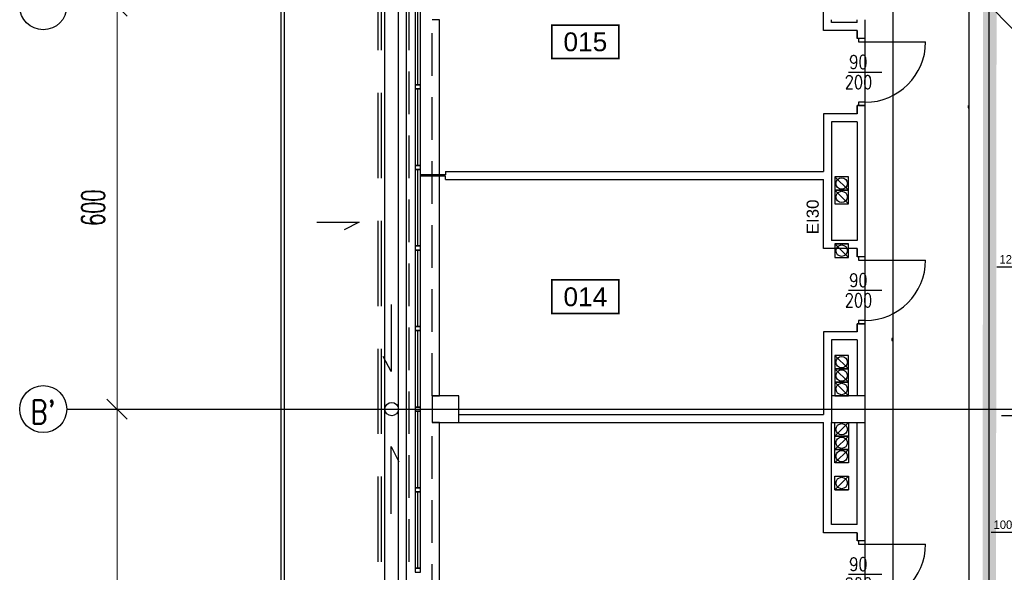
# Model space of a CAD drawing. Header units: centimetres. Extents: x -228435 to 46820, y -89367 to 152985.
# Tile 10 of 252: x -77480 to -62818, y 20570 to 28800. Entities that reach past the tile are written whole.
import ezdxf
from ezdxf.enums import TextEntityAlignment as Align

# ---------------------------------------------------------------- set-up
doc = ezdxf.new("R2010")
doc.units = ezdxf.units.CM
doc.header["$LTSCALE"] = 50
doc.header["$PDMODE"] = 35
doc.header["$PDSIZE"] = 0.1
for name, pattern in [('Kondygnacja  -0_5$0$DIVIDE', [31.75, 12.7, -6.35, 0, -6.35, 0, -6.35]), ('Kondygnacja  -0_5$0$HIDDEN', [9.525, 6.35, -3.175]), ('Osie rzutów$0$DASHDOT2', [12.7, 6.35, -3.175, 0, -3.175])]:
    doc.linetypes.add(name, pattern=pattern)
doc.layers.get('0').update_dxf_attribs({"color": 8})
doc.layers.get('DEFPOINTS').update_dxf_attribs({"color": 8})
for name, color, linetype in [('bgde-tekst', 7, 'Continuous'), ('bgde_wymiary tłumik VAV', 7, 'Continuous'), ('Kondygnacja  -0_5$0$ARCH_ETAPOWANIE', 8, 'Kondygnacja  -0_5$0$DIVIDE'), ('Kondygnacja  -0_5$0$ARCH_INFO_ETYK_DRZWI_IST', 8, 'Continuous'), ('Kondygnacja  -0_5$0$ARCH_INFO_ODPORNOŚĆ OGNIOWA', 8, 'Continuous'), ('Kondygnacja  -0_5$0$ARCH_MUROWANE_IST', 8, 'Continuous'), ('Kondygnacja  -0_5$0$ARCH_NIEWIDOK_IST', 8, 'Kondygnacja  -0_5$0$HIDDEN'), ('Kondygnacja  -0_5$0$ARCH_OTWORY_WENTYLACJA_IST', 8, 'Continuous'), ('Kondygnacja  -0_5$0$ARCH_WIDOK_IST', 8, 'Continuous'), ('Kondygnacja  -0_5$0$ARCH_ŚLUSARKA_DRZWI_IST', 8, 'Continuous'), ('Kondygnacja  -0_5$0$ARCH_ŚLUSARKA_OKNA_IST', 8, 'Continuous'), ('Kondygnacja  -0_5$0$ARCH_ŻELBET_IST', 8, 'Continuous'), ('Osie rzutów$0$ARCH_INFO_OSIE_IST', 8, 'Osie rzutów$0$DASHDOT2'), ('Osie rzutów$0$ARCH_INFO_OSIE_OPISY_IST', 8, 'Continuous'), ('Pomieszczenia -05$0$ARCH_INFO_AREA_ETYKIETY_200', 8, 'Continuous')]:
    doc.layers.add(name, color=color, linetype=linetype)
doc.layers.add('Kondygnacja  -0_5$0$ARCH_INFO_WYMIARY', color=8, linetype='Continuous', lineweight=9)
doc.layers.add('Osie rzutów$0$ARCH_INFO_WYMIARY', color=8, linetype='Continuous', lineweight=9)
doc.styles.add('Kondygnacja  -0_5$0$Arial', font='ARIAL.TTF')
doc.styles.add('Kondygnacja  -0_5$0$Romans', font='Romans.shx', dxfattribs={"width": 0.7})
doc.styles.add('Kondygnacja  -0_5$0$ROMANS-50-CM', font='romans.shx', dxfattribs={"width": 0.8, "height": 10})
doc.styles.add('Osie rzutów$0$ROMANS-250-CM', font='romans.shx', dxfattribs={"width": 0.8, "height": 50})
doc.styles.add('Osie rzutów$0$wymiary_cuprum', font='Romans.shx', dxfattribs={"width": 0.6})
doc.styles.add('Pomieszczenia -05$0$Arial', font='ARIAL.TTF')
doc.dimstyles.new('Kondygnacja  -0_5$0$Wymiary 1-100', dxfattribs={"dimtxt": 12, "dimasz": 10, "dimexe": 5, "dimexo": 0, "dimgap": 4, "dimtad": 1, "dimrnd": 0.5, "dimzin": 12, "dimdsep": 46, "dimtxsty": 'Kondygnacja  -0_5$0$Romans', "dimblk": 'Kondygnacja  -0_5$0$_Oblique', "dimcen": 10, "dimdle": 10, "dimclrt": 55, "dimazin": 0, "dimtfac": 1, "dimtmove": 1, "dimatfit": 3, "dimfxl": 0, "dimtolj": 1, "dimtzin": 0, "dimarcsym": 0})
doc.dimstyles.new('Osie rzutów$0$ARCH_ CT', dxfattribs={"dimtxt": 20, "dimasz": 20, "dimexe": 12, "dimexo": 20, "dimgap": 5, "dimtad": 1, "dimdec": 1, "dimrnd": 0.5, "dimzin": 9, "dimdsep": 46, "dimtxsty": 'Osie rzutów$0$wymiary_cuprum', "dimblk": 'Osie rzutów$0$_Oblique', "dimcen": 8, "dimdle": 12, "dimclrd": 256, "dimclre": 256, "dimclrt": 55, "dimadec": 1, "dimazin": 0, "dimtfac": 1, "dimtdec": 1, "dimtmove": 1, "dimatfit": 2, "dimldrblk": 'Osie rzutów$0$_Dot', "dimfxl": 0, "dimtolj": 1, "dimtzin": 0, "dimlwd": -1, "dimlwe": -1, "dimarcsym": 0})

# ---------------------------------------------------------------- blocks, each defined once
blk = doc.blocks.new('Osie rzutów$0$_Oblique')
at = {"color": 0, "linetype": 'ByBlock', "lineweight": -2}
blk.add_line((-0.5, -0.5), (0.5, 0.5), dxfattribs=at)
blk = doc.blocks.new('*D322')
at = {"layer": 'DEFPOINTS', "color": 0}
for p in [(4545, 7400), (4511, 6800), (4545, 6800)]:
    blk.add_point(p, dxfattribs=at)
at = {"layer": 'Osie rzutów$0$ARCH_INFO_WYMIARY'}
for p, q in [((4511, 7408), (4511, 6792)), ((4530, 7400), (4503, 7400)), ((4530, 6800), (4503, 6800))]:
    blk.add_line(p, q, dxfattribs=at)
at = {"layer": 'Osie rzutów$0$ARCH_INFO_WYMIARY', "xscale": 30, "yscale": 30, "zscale": 30}
for p, rotation in [((4511, 7400), 90), ((4511, 6800), 270)]:
    blk.add_blockref('Osie rzutów$0$_Oblique', p, dxfattribs=dict(at, rotation=rotation))
at = {"layer": 'Osie rzutów$0$ARCH_INFO_WYMIARY', "color": 55, "insert": (4475.5, 7100), "char_height": 35, "attachment_point": 5, "rotation": 90, "style": 'Osie rzutów$0$wymiary_cuprum'}
blk.add_mtext('\\A1;600', dxfattribs=at)
blk = doc.blocks.new('Osie rzutów$0$_Dot')
at = {"color": 0, "linetype": 'ByBlock', "lineweight": -2}
blk.add_line((-0.5, 0), (-1, 0), dxfattribs=at)
at = {"color": 0, "linetype": 'ByBlock', "const_width": 0.5}
blk.add_lwpolyline([(-0.25, 0, 1), (0.25, 0, 1)], format="xyb", close=True, dxfattribs=at)
blk = doc.blocks.new('*D323')
at = {"layer": 'DEFPOINTS', "color": 0}
for p in [(4545, 6800), (4511, 6200), (4545, 6200)]:
    blk.add_point(p, dxfattribs=at)
at = {"layer": 'Osie rzutów$0$ARCH_INFO_WYMIARY'}
for p, q in [((4511, 6808), (4511, 6192)), ((4530, 6800), (4503, 6800)), ((4530, 6200), (4503, 6200))]:
    blk.add_line(p, q, dxfattribs=at)
at = {"layer": 'Osie rzutów$0$ARCH_INFO_WYMIARY', "xscale": 30, "yscale": 30, "zscale": 30}
for p, rotation in [((4511, 6800), 90), ((4511, 6200), 270)]:
    blk.add_blockref('Osie rzutów$0$_Oblique', p, dxfattribs=dict(at, rotation=rotation))
at = {"layer": 'Osie rzutów$0$ARCH_INFO_WYMIARY', "color": 55, "insert": (4475.5, 6500), "char_height": 35, "attachment_point": 5, "rotation": 90, "style": 'Osie rzutów$0$wymiary_cuprum'}
blk.add_mtext('\\A1;600', dxfattribs=at)
blk = doc.blocks.new('Kondygnacja  -0_5$0$_Oblique')
at = {"color": 0, "linetype": 'ByBlock', "lineweight": -2}
blk.add_line((-0.5, -0.5), (0.5, 0.5), dxfattribs=at)
blk = doc.blocks.new('*D97')
at = {"layer": 'DEFPOINTS', "color": 0}
for p in [(-64890, 30300), (-64890, 17770), (-64476, 17770)]:
    blk.add_point(p, dxfattribs=at)
at = {"layer": 'Kondygnacja  -0_5$0$ARCH_INFO_WYMIARY', "color": 0, "lineweight": -2}
for p, q in [((-64484, 30300), (-64471, 30300)), ((-64476, 30310), (-64476, 17760)), ((-64484, 17770), (-64471, 17770))]:
    blk.add_line(p, q, dxfattribs=at)
at = {"layer": 'Kondygnacja  -0_5$0$ARCH_INFO_WYMIARY', "color": 0, "lineweight": -2, "xscale": 10, "yscale": 10, "zscale": 10}
for p, rotation in [((-64476, 30300), 90), ((-64476, 17770), 270)]:
    blk.add_blockref('Kondygnacja  -0_5$0$_Oblique', p, dxfattribs=dict(at, rotation=rotation))
at = {"layer": 'Kondygnacja  -0_5$0$ARCH_INFO_WYMIARY', "color": 55, "insert": (-64486, 24035), "char_height": 12, "attachment_point": 5, "rotation": 90, "style": 'Kondygnacja  -0_5$0$Romans'}
blk.add_mtext('\\A1;12530', dxfattribs=at)
blk = doc.blocks.new('*D111')
at = {"layer": 'DEFPOINTS', "color": 0}
for p in [(-63339, 38800), (-63050, 38800), (-63050, 19095)]:
    blk.add_point(p, dxfattribs=at)
at = {"layer": 'Kondygnacja  -0_5$0$ARCH_INFO_WYMIARY', "color": 0, "lineweight": -2}
for p, q in [((-63331, 38800), (-63344, 38800)), ((-63339, 19085), (-63339, 38810)), ((-63331, 19095), (-63344, 19095))]:
    blk.add_line(p, q, dxfattribs=at)
at = {"layer": 'Kondygnacja  -0_5$0$ARCH_INFO_WYMIARY', "color": 0, "lineweight": -2, "xscale": 10, "yscale": 10, "zscale": 10}
for p, rotation in [((-63339, 38800), 90), ((-63339, 19095), 270)]:
    blk.add_blockref('Kondygnacja  -0_5$0$_Oblique', p, dxfattribs=dict(at, rotation=rotation))
at = {"layer": 'Kondygnacja  -0_5$0$ARCH_INFO_WYMIARY', "color": 55, "insert": (-63349, 27500), "char_height": 12, "attachment_point": 5, "rotation": 90, "style": 'Kondygnacja  -0_5$0$Romans'}
blk.add_mtext('\\A1;19705', dxfattribs=at)
blk = doc.blocks.new('Kondygnacja  -0_5$0$DRZWI90')
blk.add_line((-45, 0), (-45, 90))
at = {"lineweight": -3}
for p, q in [((0, -25), (0, 25)), ((45, 0), (-45, 0))]:
    blk.add_line(p, q, dxfattribs=at)
for points in [[(-50, -10), (-45, -10), (-45, 0), (-50, 0)], [(45, -10), (50, -10), (50, 0), (45, 0)]]:
    blk.add_lwpolyline(points, close=True, dxfattribs=at)
blk.add_arc((-45, 0), 90, 0, 90, dxfattribs=at)
blk = doc.blocks.new('Pomieszczenia -05$0$etykieta_numer')
at = {"color": 0, "linetype": 'ByBlock', "const_width": 2.44}
blk.add_lwpolyline([(-50, -50), (-50, 0), (50, 0), (50, -50)], close=True, dxfattribs=at)
at = {"color": 0, "linetype": 'ByBlock', "style": 'Pomieszczenia -05$0$Arial'}
blk.add_attdef('AECAREA:NUMBER', text='', height=28, dxfattribs=at).set_placement((0, -25), align=Align.MIDDLE)
blk = doc.blocks.new('*a581')
at = {"layer": 'bgde-tekst'}
blk.add_line((0, 0), (846, 0), dxfattribs=at)
blk = doc.blocks.new('*a582')
at = {"layer": 'bgde-tekst'}
blk.add_line((0, 0), (846, 0), dxfattribs=at)
blk = doc.blocks.new('*a586')
at = {"layer": 'bgde-tekst'}
blk.add_line((0, 0), (943, 0), dxfattribs=at)
blk = doc.blocks.new('A$C093B0ABC')
at = {"layer": 'bgde-tekst', "elevation": 348}
blk.add_lwpolyline([(814.8, 2396.6), (904.4, 2304.6), (904.4, 2304.6)], dxfattribs=at)
at = {"layer": 'bgde-tekst', "xscale": 0.09999999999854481, "yscale": 0.1000000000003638, "zscale": 0.1000000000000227}
for name, p in [('*a586', (821.2, 2011.9, 348)), ('*a582', (827.8, 1790.5, 348)), ('*a581', (812.7, 1616.7, 348))]:
    blk.add_blockref(name, p, dxfattribs=at)
at = {"layer": 'bgde-tekst'}
for s, p in [('1200X2600', (910.5, 2016.9, 348)), ('1000X900', (892.4, 1621.7, 348))]:
    blk.add_text(s, height=12.5, dxfattribs=at).set_placement(p, align=Align.RIGHT)
blk = doc.blocks.new('Osie rzutów')
at = {"layer": 'Osie rzutów$0$ARCH_INFO_OSIE_IST', "ltscale": 10}
for p, q in [((4930, 12510), (4930, 4623.26)), ((5000, 12510), (5000, 4512.32)), ((5600, 12510), (5600, 4512.32)), ((4436.04, 6800), (15156.54, 6800))]:
    blk.add_line(p, q, dxfattribs=at)
at = {"layer": 'Osie rzutów$0$ARCH_INFO_OSIE_OPISY_IST'}
for centre in [(4401.04, 7400), (4401.04, 6800)]:
    blk.add_circle(centre, 35, dxfattribs=at)
at = {"layer": 'Osie rzutów$0$ARCH_INFO_OSIE_OPISY_IST', "style": 'Osie rzutów$0$ROMANS-250-CM', "width": 0.8}
blk.add_text("B'", height=35, dxfattribs=at).set_placement((4382.33, 6778.26))
at = {"layer": 'Osie rzutów$0$ARCH_INFO_WYMIARY'}
for base, p1, p2, picture, middle in [((4511.04, 6800), (4544.98, 7400), (4544.98, 6800), '*D322', (4475.54, 7100)), ((4511.04, 6200), (4544.98, 6800), (4544.98, 6200), '*D323', (4475.54, 6500))]:
    dim = blk.add_linear_dim(base=base, p1=p1, p2=p2, angle=270, dimstyle='Osie rzutów$0$ARCH_ CT', override={"dimtxt": 35, "dimasz": 30, "dimexe": 8, "dimexo": 15, "dimgap": 18, "dimdle": 8}, dxfattribs=at)
    dim.commit()
    dim.dimension.update_dxf_attribs({"geometry": picture, "text_midpoint": middle})

msp = doc.modelspace()

# ---------------------------------------------------------------- linework, layer by layer
at = {"layer": 'Kondygnacja  -0_5$0$ARCH_ETAPOWANIE', "ltscale": 10, "const_width": 200, "elevation": 3000}
msp.add_lwpolyline([(-71680, -5690), (-71680, 9430), (-65010, 9430), (-65010, 10860), (-63050, 10860), (-62990, 77200), (-59020, 77200), (-59020, 89588.736), (-59420, 89588.736), (-59420.034, 102625.822), (-71890, 102620.19), (-71890, 102620.19), (-32748.04, 102637.868)], dxfattribs=at)
at = {"layer": 'Kondygnacja  -0_5$0$ARCH_MUROWANE_IST', "ltscale": 4}
for p, q in [((-63050, 38800), (-63050, 19095)), ((-65510, 28640), (-65510, 30310)), ((-65390, 28760), (-65390, 28800)), ((-65010, 28760), (-65390, 28760)), ((-65010, 28760), (-65010, 28800)), ((-64890, 28520), (-64890, 28800)), ((-65010, 28640), (-65510, 28640)), ((-65010, 28520), (-65010, 28640)), ((-65010, 28640), (-65010, 28520)), ((-64890, 28520), (-65010, 28520)), ((-65010, 27470), (-65010, 27520)), ((-64890, 27520), (-65010, 27520)), ((-65010, 27520), (-65010, 27400)), ((-65010, 27400), (-65010, 27470)), ((-64890, 25270), (-64890, 27520)), ((-65010, 27400), (-65510, 27400)), ((-65510, 27400), (-65510, 26540)), ((-65010, 27280), (-65390, 27280)), ((-65390, 27280), (-65390, 25510)), ((-65010, 27280), (-65010, 25510)), ((-71140, 26540), (-65510, 26540)), ((-71140, 26540), (-71140, 26490)), ((-71140, 26490), (-71510, 26490)), ((-71140, 26470), (-71510, 26470)), ((-71140, 26420), (-71140, 26470)), ((-71140, 26420), (-65510, 26420)), ((-65510, 25390), (-65510, 26420)), ((-65010, 25390), (-65510, 25390)), ((-65010, 25510), (-65390, 25510)), ((-65010, 25270), (-65010, 25390)), ((-65010, 25390), (-65010, 25270)), ((-64890, 25270), (-65010, 25270)), ((-65010, 24220), (-65010, 24270)), ((-64890, 24270), (-65010, 24270)), ((-65010, 24270), (-65010, 24150)), ((-65010, 24150), (-65010, 24220)), ((-64890, 23200), (-64890, 24270)), ((-65010, 24150), (-65510, 24150)), ((-65510, 24150), (-65510, 22920)), ((-65010, 24030), (-65390, 24030)), ((-65390, 24030), (-65390, 23200)), ((-65010, 24030), (-65010, 23200)), ((-70940, 22920), (-65510, 22920)), ((-70940, 22800), (-65510, 22800)), ((-65510, 21160), (-65510, 22800)), ((-65390, 21280), (-65390, 22800)), ((-65010, 21280), (-65010, 22800)), ((-64890, 21040), (-64890, 22800)), ((-65010, 21280), (-65390, 21280)), ((-65010, 21160), (-65510, 21160)), ((-65010, 21040), (-65010, 21160)), ((-65010, 21160), (-65010, 21040)), ((-64890, 21040), (-65010, 21040))]:
    msp.add_line(p, q, dxfattribs=at)
at = {"layer": 'Kondygnacja  -0_5$0$ARCH_NIEWIDOK_IST', "ltscale": 2}
for p, q in [((-71680, 11200), (-71680, 51868.29)), ((-71340, 23200), (-71340, 28800)), ((-71340, 17200), (-71340, 22800))]:
    msp.add_line(p, q, dxfattribs=at)
at = {"layer": 'Kondygnacja  -0_5$0$ARCH_NIEWIDOK_IST', "ltscale": 4}
for points in [[(-72140, 11200), (-72140.002, 43850), (-73140.002, 44850), (-72140.002, 45850), (-71590, 45850)], [(-72090.015, 11200), (-72090.002, 43870.711), (-73069.291, 44850), (-72119.291, 45800), (-71590, 45800)]]:
    msp.add_lwpolyline(points, dxfattribs=at)
at = {"layer": 'Kondygnacja  -0_5$0$ARCH_OTWORY_WENTYLACJA_IST'}
for p, q in [((-65140, 26260), (-65340, 26460)), ((-65140, 26060), (-65340, 26260)), ((-65340, 25460), (-65140, 25460)), ((-65140, 25260), (-65340, 25460)), ((-65340, 25460), (-65140, 25460)), ((-65140, 23600), (-65340, 23800)), ((-65140, 23400), (-65340, 23600)), ((-65140, 23200), (-65340, 23400)), ((-65140, 22800), (-65340, 22600)), ((-65140, 22600), (-65340, 22400)), ((-65140, 22400), (-65340, 22200)), ((-65140, 22000), (-65340, 21800)), ((-65340, 21800), (-65140, 21800))]:
    msp.add_line(p, q, dxfattribs=at)
for points in [[(-65140, 26460), (-65340, 26460), (-65340, 26260), (-65140, 26260)], [(-65140, 26260), (-65340, 26260), (-65340, 26060), (-65140, 26060)], [(-65140, 25460), (-65340, 25460), (-65340, 25260), (-65140, 25260)], [(-65140, 23800), (-65340, 23800), (-65340, 23600), (-65140, 23600)], [(-65140, 23600), (-65340, 23600), (-65340, 23400), (-65140, 23400)], [(-65140, 23400), (-65340, 23400), (-65340, 23200), (-65140, 23200)], [(-65140, 22600), (-65340, 22600), (-65340, 22800), (-65140, 22800)], [(-65140, 22400), (-65340, 22400), (-65340, 22600), (-65140, 22600)], [(-65140, 22200), (-65340, 22200), (-65340, 22400), (-65140, 22400)], [(-65140, 21800), (-65340, 21800), (-65340, 22000), (-65140, 22000)]]:
    msp.add_lwpolyline(points, close=True, dxfattribs=at)
for centre in [(-65240, 26360), (-65240, 26160), (-65240, 25360), (-65240, 23700), (-65240, 23500), (-65240, 23300), (-65240, 22700), (-65240, 22500), (-65240, 22300), (-65240, 21900)]:
    msp.add_circle(centre, 85, dxfattribs=at)
at = {"layer": 'Kondygnacja  -0_5$0$ARCH_WIDOK_IST'}
for p, q in [((-73540, 67150), (-73540, 10780)), ((-73590, 67100), (-73590, 10680)), ((-72040, 10780), (-72040, 50600)), ((-71840, 10776.088), (-71840, 50600)), ((-73054.905, 25786.473), (-72424.668, 25786.473)), ((-72424.668, 25786.473), (-72649.549, 25670.325)), ((-71949.429, 24558.315), (-71949.429, 23558.315)), ((-71949.429, 23558.315), (-72065.577, 23783.196)), ((-71949.429, 21441.685), (-71949.429, 22441.685)), ((-71949.429, 22441.685), (-71833.28, 22216.804))]:
    msp.add_line(p, q, dxfattribs=at)
for points in [[(-71680, 11200), (-71720, 11200), (-71720, 51868.29)], [(-71340, 23200), (-71230, 23200), (-71230, 28800), (-71340, 28800)], [(-71340, 17200), (-71230, 17200), (-71230, 22800), (-71340, 22800)]]:
    msp.add_lwpolyline(points, dxfattribs=at)
msp.add_circle((-71940, 23000), 100, dxfattribs=at)
at = {"layer": 'Kondygnacja  -0_5$0$ARCH_ŚLUSARKA_OKNA_IST'}
for p, q in [((-71550, 27830), (-71550, 28970)), ((-71550, 26630), (-71550, 27770)), ((-71550, 25430), (-71550, 26570)), ((-71550, 24230), (-71550, 25370)), ((-71550, 23030), (-71550, 24170)), ((-71550, 21830), (-71550, 22970)), ((-71550, 20630), (-71550, 21770))]:
    msp.add_line(p, q, dxfattribs=at)
for points in [[(-71510, 27830), (-71510, 28970), (-71590, 28970), (-71590, 27830)], [(-71510, 27770), (-71510, 27830), (-71590, 27830), (-71590, 27770)], [(-71510, 26630), (-71510, 27770), (-71590, 27770), (-71590, 26630)], [(-71510, 26570), (-71510, 26630), (-71590, 26630), (-71590, 26570)], [(-71510, 25430), (-71510, 26570), (-71590, 26570), (-71590, 25430)], [(-71510, 25370), (-71510, 25430), (-71590, 25430), (-71590, 25370)], [(-71510, 24230), (-71510, 25370), (-71590, 25370), (-71590, 24230)], [(-71510, 24170), (-71510, 24230), (-71590, 24230), (-71590, 24170)], [(-71510, 23030), (-71510, 24170), (-71590, 24170), (-71590, 23030)], [(-71510, 22970), (-71510, 23030), (-71590, 23030), (-71590, 22970)], [(-71510, 21830), (-71510, 22970), (-71590, 22970), (-71590, 21830)], [(-71510, 21770), (-71510, 21830), (-71590, 21830), (-71590, 21770)], [(-71510, 20630), (-71510, 21770), (-71590, 21770), (-71590, 20630)], [(-71510, 20570), (-71510, 20630), (-71590, 20630), (-71590, 20570)]]:
    msp.add_lwpolyline(points, close=True, dxfattribs=at)
at = {"layer": 'Kondygnacja  -0_5$0$ARCH_ŻELBET_IST', "ltscale": 4}
for points in [[(-71340, 22800), (-70940, 22800), (-70940, 23200), (-71340, 23200)], [(-65390, 22800), (-64890, 22800), (-64890, 23200), (-65390, 23200)]]:
    msp.add_lwpolyline(points, close=True, dxfattribs=at)

# ---------------------------------------------------------------- block references
at = {"layer": 'bgde_wymiary tłumik VAV', "xscale": 10, "yscale": 10, "zscale": 10}
msp.add_blockref('A$C093B0ABC', (-71140, 5000), dxfattribs=at)
at = {"layer": 'Kondygnacja  -0_5$0$ARCH_ŚLUSARKA_DRZWI_IST', "xscale": 10, "yscale": 10, "zscale": 10, "rotation": 270}
for p in [(-64890, 28020), (-64890, 24770), (-64890, 20540)]:
    msp.add_blockref('Kondygnacja  -0_5$0$DRZWI90', p, dxfattribs=at)
at = {"layer": 'Osie rzutów$0$ARCH_INFO_OSIE_OPISY_IST', "xscale": 10, "yscale": 10, "zscale": 10}
msp.add_blockref('Osie rzutów', (-121140, -45000), dxfattribs=at)
at = {"layer": 'Pomieszczenia -05$0$ARCH_INFO_AREA_ETYKIETY_200', "linetype": 'Continuous', "lineweight": -3, "xscale": 10, "yscale": 10, "zscale": 10}
for p, values in [((-69056.357, 28720.589), {'AECAREA:NUMBER': '015'}), ((-69056.357, 24923.555), {'AECAREA:NUMBER': '014'})]:
    msp.add_blockref('Pomieszczenia -05$0$etykieta_numer', p, dxfattribs=at).add_auto_attribs(values)

# ---------------------------------------------------------------- texts
at = {"layer": 'Kondygnacja  -0_5$0$ARCH_INFO_ETYK_DRZWI_IST', "char_height": 200, "width": 100, "attachment_point": 5, "line_spacing_factor": 0.9, "style": 'Kondygnacja  -0_5$0$ROMANS-50-CM'}
for insert in [(-64990, 28020), (-64990, 24770), (-64990, 20540)]:
    msp.add_mtext('90\\P200', dxfattribs=dict(at, insert=insert))
at = {"layer": 'Kondygnacja  -0_5$0$ARCH_INFO_ODPORNOŚĆ OGNIOWA', "insert": (-65820.54, 25863.309), "char_height": 180, "width": 533.32525, "attachment_point": 5, "rotation": 90, "style": 'Kondygnacja  -0_5$0$Arial'}
msp.add_mtext('\\PEI30', dxfattribs=at)

# ---------------------------------------------------------------- dimensions: what is measured, and where the dimension line sits
at = {"layer": 'Kondygnacja  -0_5$0$ARCH_INFO_WYMIARY'}
dim = msp.add_linear_dim(base=(-63338.705, 38800), p1=(-63050, 19095), p2=(-63050, 38800), angle=90, dimstyle='Kondygnacja  -0_5$0$Wymiary 1-100', dxfattribs=at)
dim.commit()
dim.dimension.update_dxf_attribs({"geometry": '*D111', "text_midpoint": (-63338.705, 27500.056), "dimtype": 160})
dim = msp.add_linear_dim(base=(-64476.423, 17770), p1=(-64890, 30300), p2=(-64890, 17770), angle=90, dimstyle='Kondygnacja  -0_5$0$Wymiary 1-100', dxfattribs=at)
dim.commit()
dim.dimension.update_dxf_attribs({"geometry": '*D97', "text_midpoint": (-64486.423, 24035)})

doc.saveas('drawing.dxf')
